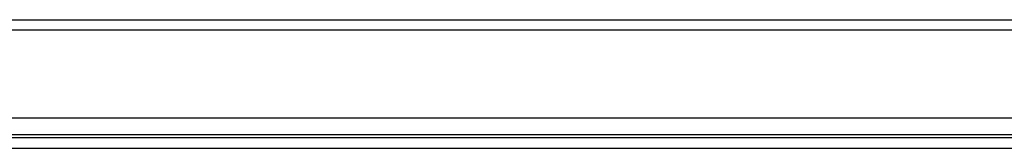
# Model space of a CAD drawing. Header units: inches. Extents: x 28 to 747, y 82 to 346.
# Tile 60 of 246: x 81.78 to 91.11, y 336.25 to 337.47. Entities that reach past the tile are written whole.
import ezdxf

# ---------------------------------------------------------------- set-up
doc = ezdxf.new("R2010")
doc.units = ezdxf.units.IN
doc.header["$MEASUREMENT"] = 0
doc.layers.add('Visible Edges(ANSI)', color=7, linetype='Continuous', lineweight=25)
doc.layers.add('Visible Tangent Edges(ANSI)', color=7, linetype='Continuous', lineweight=25)

msp = doc.modelspace()

# ---------------------------------------------------------------- linework, layer by layer
at = {"layer": 'Visible Edges(ANSI)'}
for p, q in [((28.6416, 337.4714), (100.2466, 337.4714)), ((100.2466, 336.5374), (28.6416, 336.5374)), ((100.3451, 336.3519), (28.5431, 336.3519))]:
    msp.add_line(p, q, dxfattribs=at)
at = {"layer": 'Visible Tangent Edges(ANSI)'}
for p, q in [((100.2466, 337.3724), (28.6416, 337.3724)), ((29.3412, 336.3829), (99.4459, 336.3829)), ((28.5431, 336.2529), (100.3451, 336.2529))]:
    msp.add_line(p, q, dxfattribs=at)

doc.saveas('drawing.dxf')
